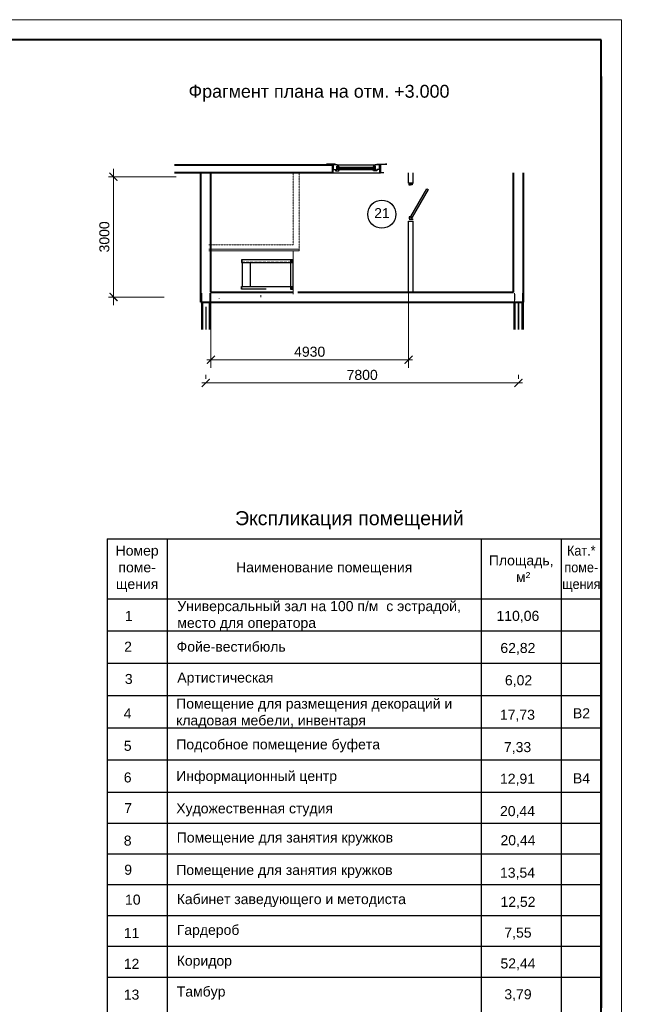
# Model space of a CAD drawing. Header units: millimetres. Extents: x -196128 to 208212, y -130136 to -51046.
# Tile 14 of 17: x -73247 to -57861, y -75597 to -51046. Entities that reach past the tile are written whole.
import ezdxf
from ezdxf.enums import TextEntityAlignment as Align

# ---------------------------------------------------------------- set-up
doc = ezdxf.new("R2010")
doc.units = ezdxf.units.MM
for name, pattern in [('GOST2.303 4', [7, 5, -2, 0]), ('GOST2.303 6', [12, 8, -1.5, 1, -1.5]), ('HIDDEN', [9.525, 6.35, -3.175])]:
    doc.linetypes.add(name, pattern=pattern)
for name, color, linetype, lineweight in [('00ОС-108-Баз-Оформление', 7, 'Continuous', 25), ('00ОС-109-Баз-Текст', 250, 'Continuous', 25), ('АР-Стены', 7, 'Continuous', 50), ('перегородки', 7, 'Continuous', 30), ('размерв', 7, 'Continuous', 13), ('Толстые линии', 3, 'Continuous', 30)]:
    doc.layers.add(name, color=color, linetype=linetype, lineweight=lineweight)
doc.layers.add('двери', color=7, linetype='Continuous')
doc.layers.add('осевые размеры', color=7, linetype='Continuous')
doc.styles.add('Arial', font='arial.ttf', dxfattribs={"height": 280})
doc.styles.get("Standard").update_dxf_attribs({"font": 'arial.ttf'})
doc.styles.add('стиль1', font='arial.ttf', dxfattribs={"height": 250})
doc.linetypes.add('GOST2.303 3', pattern='A,0.001,[1,GOST 2.303-68.shx,S=1,R=0,X=0,Y=0],-26', length=26.001)
doc.dimstyles.new('СТИЛЬ__2', dxfattribs={"dimtxt": 250, "dimasz": 2, "dimexe": 2, "dimexo": 1, "dimgap": 0.7, "dimtad": 1, "dimdec": 0, "dimdsep": 46, "dimtxsty": 'стиль1', "dimblk": 'ARCHTICK', "dimcen": -0.09, "dimdle": 1, "dimclrd": 7, "dimclre": 7, "dimclrt": 7, "dimadec": 0, "dimazin": 2, "dimtfac": 1, "dimtdec": 0, "dimtmove": 0, "dimatfit": 3, "dimldrblk": 'ARCHTICK', "dimfxl": 1, "dimtolj": 1, "dimtzin": 0, "dimlwd": 9, "dimlwe": 9, "dimarcsym": 0})

# ---------------------------------------------------------------- blocks, each defined once
blk = doc.blocks.new('РАМ А2')
at = {"color": 0, "linetype": 'ByBlock', "lineweight": 20}
for p, q in [((-145063, 404568), (-204463, 404568)), ((-145063, 362568), (-145063, 404568))]:
    blk.add_line(p, q, dxfattribs=at)
at = {"color": 0, "linetype": 'ByBlock', "lineweight": 40}
for p, q in [((-145563, 404068), (-202463, 404068)), ((-145563, 363068), (-145563, 404068))]:
    blk.add_line(p, q, dxfattribs=at)
blk = doc.blocks.new('_ArchTick')
at = {"color": 0, "linetype": 'ByBlock', "const_width": 0.15}
blk.add_lwpolyline([(-0.5, -0.5), (0.5, 0.5)], dxfattribs=at)
blk = doc.blocks.new('*D39')
at = {"layer": 'Defpoints', "color": 0, "ltscale": 100, "transparency": 16777216}
for p in [(-70905, -54962), (-69244, -54962), (-69538, -57961)]:
    blk.add_point(p, dxfattribs=at)
at = {"layer": 'осевые размеры', "color": 7, "lineweight": 9, "ltscale": 100, "transparency": 16777216}
for p, q in [((-69344, -54962), (-71030, -54962)), ((-70905, -58161), (-70905, -54762)), ((-69638, -57961), (-71030, -57961))]:
    blk.add_line(p, q, dxfattribs=at)
at = {"layer": 'осевые размеры', "color": 7, "lineweight": 9, "ltscale": 100, "transparency": 16777216, "xscale": 200, "yscale": 200, "zscale": 200}
for p, rotation in [((-70905, -54962), 90), ((-70905, -57961), 270)]:
    blk.add_blockref('_ArchTick', p, dxfattribs=dict(at, rotation=rotation))
at = {"layer": 'осевые размеры', "color": 7, "ltscale": 100, "transparency": 16777216, "insert": (-71133, -56462), "char_height": 250, "attachment_point": 5, "rotation": 90, "style": 'стиль1'}
blk.add_mtext('\\A1;3000', dxfattribs=at)
blk = doc.blocks.new('*D40')
at = {"color": 7, "lineweight": 9, "ltscale": 100, "transparency": 16777216}
for p, q in [((-68601, -60003), (-68601, -59903)), ((-60801, -60003), (-60801, -59903)), ((-68701, -60103), (-60701, -60103))]:
    blk.add_line(p, q, dxfattribs=at)
at = {"layer": 'Defpoints', "color": 0, "ltscale": 100, "transparency": 16777216}
for p in [(-68601, -60103), (-60801, -60103), (-60801, -60103)]:
    blk.add_point(p, dxfattribs=at)
at = {"color": 7, "lineweight": 9, "ltscale": 100, "transparency": 16777216, "xscale": 200, "yscale": 200, "zscale": 200, "rotation": 180}
blk.add_blockref('_ArchTick', (-68601, -60103), dxfattribs=at)
at = {"color": 7, "lineweight": 9, "ltscale": 100, "transparency": 16777216, "xscale": 200, "yscale": 200, "zscale": 200}
blk.add_blockref('_ArchTick', (-60801, -60103), dxfattribs=at)
at = {"color": 7, "ltscale": 100, "transparency": 16777216, "insert": (-64701, -59905), "char_height": 250, "attachment_point": 5, "style": 'стиль1'}
blk.add_mtext('\\A1;7800', dxfattribs=at)
blk = doc.blocks.new('д 9')
at = {"layer": 'двери'}
for p, q in [((111184, 121060), (111184, 121160)), ((112094, 121060), (112094, 121160)), ((112094, 121060), (112094, 121160)), ((112094, 121060), (112094, 121160))]:
    blk.add_line(p, q, dxfattribs=at)
at = {"layer": 'двери', "ltscale": 100}
blk.add_lwpolyline([(112024, 121099), (111331, 121499), (111351, 121534), (112044, 121134)], close=True, dxfattribs=at)
for points in [[(111199, 121060), (111199, 121134), (111232, 121134), (111232, 121092), (111244, 121092), (111244, 121060), (111199, 121060)], [(112079, 121060), (112079, 121134), (112046, 121134), (112046, 121092), (112034, 121092), (112034, 121060), (112079, 121060)]]:
    blk.add_lwpolyline(points, dxfattribs=at)
blk = doc.blocks.new('*D41')
at = {"layer": 'Defpoints', "color": 0, "ltscale": 100, "transparency": 16777216}
for p in [(-68476, -56893), (-63546, -56893), (-63546, -59525)]:
    blk.add_point(p, dxfattribs=at)
at = {"layer": 'размерв', "color": 7, "lineweight": 9, "ltscale": 100, "transparency": 16777216}
for p, q in [((-68476, -56993), (-68476, -59725)), ((-63546, -56993), (-63546, -59725)), ((-68576, -59525), (-63446, -59525))]:
    blk.add_line(p, q, dxfattribs=at)
at = {"layer": 'размерв', "color": 7, "lineweight": 9, "ltscale": 100, "transparency": 16777216, "xscale": 200, "yscale": 200, "zscale": 200, "rotation": 180}
blk.add_blockref('_ArchTick', (-68476, -59525), dxfattribs=at)
at = {"layer": 'размерв', "color": 7, "lineweight": 9, "ltscale": 100, "transparency": 16777216, "xscale": 200, "yscale": 200, "zscale": 200}
blk.add_blockref('_ArchTick', (-63546, -59525), dxfattribs=at)
at = {"layer": 'размерв', "color": 7, "lineweight": 5, "ltscale": 100, "transparency": 16777216, "insert": (-66011, -59327), "char_height": 250, "attachment_point": 5, "style": 'стиль1'}
blk.add_mtext('\\A1;4930', dxfattribs=at)

msp = doc.modelspace()

# ---------------------------------------------------------------- linework, layer by layer
at = {"ltscale": 100}
for p, q in [((-65541.2, -54646.2), (-65590.3, -54646.2)), ((-65590.3, -54646.2), (-65590.3, -54652.5)), ((-65590.3, -54652.5), (-65559.8, -54652.5)), ((-65376.7, -54646.2), (-65575.1, -54646.2)), ((-65541.2, -54660.9), (-65541.2, -54654.2)), ((-65541.2, -54654.2), (-65451.9, -54654.2)), ((-65439, -54676.9), (-65439, -54845.9)), ((-65328.6, -54661.3), (-65436.6, -54661.3)), ((-65431.9, -54674.2), (-65431.9, -54848.6)), ((-65422, -54661.3), (-65422, -54781.4)), ((-65376.7, -54646.2), (-65355.7, -54661.3)), ((-65336, -54713.2), (-65332.5, -54711.5)), ((-65336, -54719.3), (-65336, -54713.2)), ((-65332.3, -54720.7), (-65336, -54719.3)), ((-65335.9, -54701.1), (-65335.9, -54694.4)), ((-65313.5, -54694.4), (-65335.9, -54694.4)), ((-65332.5, -54702.9), (-65335.9, -54701.1)), ((-65332.5, -54711.5), (-65332.5, -54702.9)), ((-65332.3, -54788.1), (-65332.3, -54720.7)), ((-65318.4, -54678.9), (-65328.6, -54661.3)), ((-65328.6, -54661.3), (-64373.3, -54661.4)), ((-65318.4, -54678.9), (-65318.4, -54687.8)), ((-65313.5, -54694.4), (-65282.7, -54694.4)), ((-65273.2, -54720.6), (-65304.1, -54720.6)), ((-65304.1, -54720.6), (-65304.1, -54788.1)), ((-65282.7, -54694.4), (-65273.2, -54712.2)), ((-65273.2, -54712.2), (-65273.2, -54720.6)), ((-64419.2, -54694.5), (-64428.7, -54712.2)), ((-64428.7, -54712.2), (-64428.7, -54720.7)), ((-64428.7, -54720.7), (-64397.7, -54720.7)), ((-64388.3, -54694.5), (-64419.2, -54694.5)), ((-64397.7, -54720.7), (-64397.7, -54788.2)), ((-64383.4, -54687.9), (-64388.3, -54694.5)), ((-64388.3, -54694.5), (-64366, -54694.5)), ((-64383.4, -54679), (-64373.3, -54661.4)), ((-64383.4, -54679), (-64383.4, -54687.9)), ((-64279.9, -54661.4), (-64373.3, -54661.4)), ((-64369.6, -54720.8), (-64365.9, -54719.4)), ((-64369.6, -54789.1), (-64369.6, -54720.8)), ((-64369.4, -54702.9), (-64366, -54701.1)), ((-64369.4, -54711.6), (-64369.4, -54702.9)), ((-64365.9, -54713.2), (-64369.4, -54711.6)), ((-64366, -54701.1), (-64366, -54694.5)), ((-64365.9, -54719.4), (-64365.9, -54713.2)), ((-64325.2, -54646.2), (-64346.2, -54661.3)), ((-64325.2, -54646.2), (-64099.7, -54646.2)), ((-64279.9, -54661.4), (-64279.9, -54781.5)), ((-64270, -54674.2), (-64270, -54848.6)), ((-64262.9, -54676.9), (-64262.9, -54845.9)), ((-64160.7, -54654.2), (-64250, -54654.2)), ((-64160.7, -54660.9), (-64160.7, -54654.2)), ((-64151.8, -54646.2), (-64084.6, -54646.2)), ((-64084.6, -54652.5), (-64115.1, -54652.5)), ((-64084.6, -54646.2), (-64084.6, -54652.5)), ((-65541.2, -54861.9), (-65541.2, -54868.6)), ((-65541.2, -54868.6), (-65513.7, -54868.6)), ((-65513.7, -54868.6), (-65451.9, -54868.6)), ((-65451.9, -54868.6), (-65451.5, -54868.6)), ((-65450.8, -54861.9), (-64251, -54861.4)), ((-65431.9, -54781.4), (-65365.5, -54781.4)), ((-65332.3, -54788.1), (-65366, -54788.1)), ((-65365.5, -54781.4), (-65365.5, -54813.8)), ((-65365.5, -54789), (-65365.5, -54813.8)), ((-65365.5, -54813.8), (-65282.7, -54813.8)), ((-64397.7, -54754.4), (-65304.1, -54754.3)), ((-65304.1, -54788.1), (-65272.7, -54788.1)), ((-65282.7, -54813.8), (-65272.7, -54795.4)), ((-65272.7, -54795.4), (-65272.7, -54788.1)), ((-64397.7, -54788.2), (-64429.2, -54788.2)), ((-64429.2, -54795.4), (-64429.2, -54788.2)), ((-64419.2, -54813.9), (-64429.2, -54795.4)), ((-64336.4, -54813.9), (-64419.2, -54813.9)), ((-64369.6, -54789.1), (-64336.4, -54789.1)), ((-64279.9, -54781.5), (-64336.4, -54781.5)), ((-64336.4, -54781.5), (-64336.4, -54813.9)), ((-64250, -54868.6), (-64250.3, -54868.6)), ((-64188.2, -54868.6), (-64250, -54868.6)), ((-64160.7, -54868.6), (-64188.2, -54868.6)), ((-64160.7, -54861.9), (-64160.7, -54868.6))]:
    msp.add_line(p, q, dxfattribs=at)
at = {"ltscale": 0.2}
for p, q in [((-66425.7, -57035.9), (-67708.6, -57035.9)), ((-67708.6, -57035.9), (-67708.6, -57099.9)), ((-67708.6, -57099.9), (-66425.7, -57099.9)), ((-67704.5, -57035.9), (-67704.5, -57099.9)), ((-67698.6, -57099.9), (-67698.6, -57699.9)), ((-67498.6, -57099.9), (-67498.6, -57699.9)), ((-67708.6, -57763.9), (-67708.6, -57699.9)), ((-67708.6, -57699.9), (-66425.7, -57699.9)), ((-67708.6, -57763.9), (-67708.6, -57699.9)), ((-67708.6, -57699.9), (-67064.3, -57699.9)), ((-67098.6, -57763.9), (-67708.6, -57763.9)), ((-67704.5, -57763.9), (-67704.5, -57699.9)), ((-67704.5, -57763.9), (-67704.5, -57699.9))]:
    msp.add_line(p, q, dxfattribs=at)
at = {"linetype": 'GOST2.303 4', "lineweight": 15, "ltscale": 15}
for p, q in [((-67704.5, -57094.9), (-66425.7, -57094.9)), ((-67693.6, -57099.9), (-67693.6, -57699.9)), ((-67493.6, -57099.9), (-67493.6, -57699.9)), ((-66484.7, -57763.9), (-66484.7, -57035.9))]:
    msp.add_line(p, q, dxfattribs=at)
at = {"linetype": 'GOST2.303 6', "lineweight": 15, "ltscale": 15}
for p, q in [((-66453.7, -57050.6), (-66453.7, -57099.2)), ((-66453.7, -57749.2), (-66453.7, -57700.6))]:
    msp.add_line(p, q, dxfattribs=at)
at = {"linetype": 'Continuous', "ltscale": 100}
msp.add_line((-60900.7, -57886.5), (-60900.7, -58036.5), dxfattribs=at)
at = {"ltscale": 100}
msp.add_lwpolyline([(-64397.7, -54720.7), (-64397.7, -54788.2), (-65304.1, -54788.1), (-65304.1, -54720.6)], close=True, dxfattribs=at)
at = {"ltscale": 0.2}
msp.add_lwpolyline([(-66488.7, -57763.9), (-66425.7, -57763.9), (-66425.7, -57035.9), (-66488.7, -57035.9)], close=True, dxfattribs=at)
for points in [[(-66446.2, -57082.4), (-66461.2, -57082.4, -1), (-66461.2, -57067.4), (-66446.2, -57067.4, -1)], [(-66446.2, -57717.4), (-66461.2, -57717.4, 1), (-66461.2, -57732.4), (-66446.2, -57732.4, 1)], [(-66446.2, -57717.4), (-66461.2, -57717.4, 1), (-66461.2, -57732.4), (-66446.2, -57732.4, 1)]]:
    msp.add_lwpolyline(points, format="xyb", close=True, dxfattribs=at)
at = {"ltscale": 100}
msp.add_circle((-64210.6, -55897.1), 350, dxfattribs=at)
for centre, radius, start, end in [((-65455, -54676.9), 16, 0, 90), ((-65451.9, -54674.2), 20, 0, 90), ((-64250, -54674.2), 20, 90, 180), ((-64246.9, -54676.9), 16, 90, 180), ((-65455, -54845.9), 16, 270, 0), ((-65451.9, -54848.6), 20, 270, 0), ((-64250, -54848.6), 20, 180, 270), ((-64246.9, -54845.9), 16, 180, 270)]:
    msp.add_arc(centre, radius, start, end, dxfattribs=at)
at = {"layer": '00ОС-108-Баз-Оформление', "linetype": 'ByBlock', "ltscale": 100}
for p, q in [((-71065.4, -66286.6), (-58733.9, -66286.6)), ((-71065.4, -67094), (-58733.9, -67094)), ((-71065.4, -67894), (-58733.9, -67894)), ((-71065.4, -68701.3), (-58733.9, -68701.3)), ((-71065.4, -69501.3), (-58733.9, -69501.3)), ((-71065.4, -70308.6), (-58733.9, -70308.6)), ((-71065.4, -71076.6), (-58733.9, -71076.6)), ((-71065.4, -71844.6), (-58733.9, -71844.6)), ((-71065.4, -72612.6), (-58733.9, -72612.6)), ((-71065.4, -73380.6), (-58733.9, -73380.6)), ((-71065.4, -74148.6), (-58733.9, -74148.6)), ((-71065.4, -74916.6), (-58733.9, -74916.6))]:
    msp.add_line(p, q, dxfattribs=at)
at = {"layer": '00ОС-109-Баз-Текст', "color": 0, "linetype": 'ByBlock', "lineweight": 30}
for p, q in [((-58733.9, -52466.6), (-58733.9, -75684.6)), ((-71065.4, -63986.6), (-58733.9, -63986.6)), ((-71065.4, -63986.6), (-71065.4, -82596.6)), ((-69565.4, -63986.6), (-69565.4, -82596.6)), ((-61733.9, -63986.6), (-61733.9, -82596.6)), ((-59733.9, -63986.6), (-59733.9, -82596.6)), ((-71065.4, -65486.6), (-58733.9, -65486.6))]:
    msp.add_line(p, q, dxfattribs=at)
at = {"layer": 'АР-Стены', "linetype": 'ByBlock', "lineweight": 40, "ltscale": 100}
for p, q in [((-69381.4, -54661.9), (-65450.9, -54661.9)), ((-64251, -54661.4), (-64251, -54861.9)), ((-65450.8, -54861.9), (-69381.4, -54861.9)), ((-68725.7, -58086.5), (-68725.7, -54861.5)), ((-68475.7, -57836.5), (-68475.7, -54861.5)), ((-60925.7, -57836.5), (-60925.7, -54861.5)), ((-60675.7, -58086.5), (-60675.7, -54861.5)), ((-68475.7, -57836.5), (-66425.7, -57836.5)), ((-66305.7, -57836.5), (-60925.7, -57836.5)), ((-68725.7, -58086.5), (-60675.7, -58086.5)), ((-68705.7, -58086.5), (-68705.7, -58769.1)), ((-68495.7, -58086.5), (-68495.7, -58769.1)), ((-60905.7, -58086.5), (-60905.7, -58769.1)), ((-60695.7, -58086.5), (-60695.7, -58769.1))]:
    msp.add_line(p, q, dxfattribs=at)
at = {"layer": 'АР-Стены', "linetype": 'HIDDEN', "lineweight": 15}
for p, q in [((-66425.7, -54861.9), (-66425.7, -56661.8)), ((-66275.7, -56811.8), (-66275.7, -54861.9)), ((-68525.7, -56661.8), (-66425.7, -56661.8))]:
    msp.add_line(p, q, dxfattribs=at)
at = {"layer": 'АР-Стены', "linetype": 'ByBlock', "lineweight": 30, "ltscale": 100}
for p, q in [((-63545.7, -55123.4), (-63545.7, -54861.9)), ((-63425.7, -55123.4), (-63425.7, -54861.9)), ((-63545.7, -55123.4), (-63425.6, -55123.4)), ((-63545.7, -57836.5), (-63545.7, -56068.4)), ((-63545.7, -56068.4), (-63425.7, -56068.4)), ((-63425.7, -57836.5), (-63425.7, -56068.4))]:
    msp.add_line(p, q, dxfattribs=at)
at = {"layer": 'АР-Стены', "lineweight": 15, "ltscale": 100}
for p, q in [((-66275.7, -56771.8), (-68525.7, -56771.8)), ((-66275.7, -56811.8), (-68525.7, -56811.8))]:
    msp.add_line(p, q, dxfattribs=at)
at = {"layer": 'АР-Стены', "linetype": 'ByBlock', "lineweight": 15}
msp.add_line((-66425.7, -56811.8), (-66425.7, -57886.5), dxfattribs=at)
at = {"layer": 'АР-Стены', "linetype": 'ByBlock', "lineweight": 20, "ltscale": 100}
for p, q in [((-68680.7, -58086.5), (-68680.7, -58769.1)), ((-68520.7, -58086.5), (-68520.7, -58769.1)), ((-60880.7, -58086.5), (-60880.7, -58769.1)), ((-60805.7, -58086.5), (-60805.7, -58769.1)), ((-60795.7, -58086.5), (-60795.7, -58769.1)), ((-60720.7, -58086.5), (-60720.7, -58769.1)), ((-68605.7, -58203), (-68605.7, -58769.1)), ((-68595.7, -58203), (-68595.7, -58769.1))]:
    msp.add_line(p, q, dxfattribs=at)
at = {"layer": 'размерв', "linetype": 'GOST2.303 3', "ltscale": 100}
for p, q in [((-68699.7, -57861.5), (-68699.7, -58061.5)), ((-68501.7, -58061.5), (-68501.7, -57861.5)), ((-60899.7, -58061.5), (-60899.7, -57861.5)), ((-60701.7, -57861.5), (-60701.7, -58061.5)), ((-68272.1, -58009), (-68272.1, -57999))]:
    msp.add_line(p, q, dxfattribs=at)
at = {"layer": 'размерв', "ltscale": 100}
msp.add_line((-67225.6, -57961.5), (-67225.6, -57911.5), dxfattribs=at)
at = {"layer": 'Толстые линии', "color": 0}
msp.add_line((-65450.9, -54661.4), (-65450.9, -54861.9), dxfattribs=at)

# ---------------------------------------------------------------- block references
at = {"layer": 'двери', "linetype": 'ByBlock', "rotation": 270}
msp.add_blockref('д 9', (-184585.4, 56070.3), dxfattribs=at)
at = {"layer": 'перегородки', "linetype": 'ByBlock', "lineweight": 20}
msp.add_blockref('РАМ А2', (86828.6, -455614.2), dxfattribs=at)

# ---------------------------------------------------------------- texts
at = {"insert": (-85918.1, -62451.1), "char_height": 220, "width": 7030.707, "attachment_point": 1, "style": 'Arial'}
msp.add_mtext('\\pi1089.5;План на отм.0.000 с расстановкой \\P\\pi133.19;технологического оборудования в помещениях \\P\\pi1318;клубной части с доступом МГН', dxfattribs=at)
at = {"layer": '00ОС-108-Баз-Оформление', "linetype": 'ByBlock', "lineweight": 15}
for s, p in [('21', (-64401.4, -55995)), ('1', (-70622.8, -66037.9)), ('2', (-70639.7, -66804.7)), ('3', (-70622.8, -67609.9)), ('4', (-70650.6, -68469.4)), ('5', (-70647.6, -69276.6)), ('6', (-70649.1, -70065)), ('7', (-70637.3, -70830.7)), ('8', (-70649.1, -71640.4)), ('9', (-70637.3, -72366.7)), ('10', (-70617.5, -73111.5)), ('11', (-70649.1, -73944.4)), ('12', (-70649.1, -74712.4)), ('13', (-70649.1, -75480.4))]:
    msp.add_text(s, height=250, dxfattribs=at).set_placement(p)
for s, p in [('110,06', (-60816.2, -65911.8)), ('62,82', (-60816.2, -66711.8)), ('6,02', (-60799.3, -67517)), ('17,73', (-60827.1, -68376.5)), ('В2', (-59228.5, -68340.5)), ('7,33', (-60824.1, -69183.7)), ('12,91', (-60825.6, -69972.1)), ('В4', (-59228.5, -69962)), ('20,44', (-60825.6, -70779.5)), ('20,44', (-60813.8, -71505.8)), ('13,54', (-60825.6, -72315.5)), ('12,52', (-60813.8, -73041.8)), ('7,55', (-60813.8, -73809.8)), ('52,44', (-60813.8, -74577.8)), ('3,79', (-60813.8, -75345.8))]:
    msp.add_text(s, height=250, dxfattribs=at).set_placement(p, align=Align.MIDDLE_CENTER)
at = {"layer": '00ОС-108-Баз-Оформление', "linetype": 'ByBlock', "ltscale": 100}
for s, insert, char_height, width, attachment_point in [('\\pi263.77;Фрагмент плана на отм. +3.000', (-69297.4, -52879.9), 320, 7000, 4), ('Экспликация помещений', (-67873.3, -63526), 350, 7828.483, 4), ('Номер поме- щения', (-70316.2, -64736.6), 250, 1498.5, 5), ('{\\W0.9;Кат.*\\Pпоме-\\Pщения}', (-59233.9, -64736.6), 250, 1000, 5), ('Площадь,\\P м²', (-60733.2, -64736.6), 250, 1998.5, 5), ('Наименование помещения', (-65648.9, -64736.6), 250, 7829.983, 5), ('{\\C12;\\c2472;Универсальный зал на 100 п/м  с эстрадой,  \\Pместо для оператора\\H1.0043x; }', (-69313.9, -65914.5), 250, 7828.483, 4), ('{\\C12;\\c2472;Фойе-вестибюль}', (-69330.8, -66681.3), 250, 7828.483, 4), ('{\\C12;\\c2472;Артистическая}', (-69313.9, -67486.5), 250, 7828.483, 4), ('{\\C14;\\c2472;Помещение для размещения декораций и кладовая мебели, инвентаря}', (-69341.7, -68346.1), 250, 7828.483, 4), ('{\\C14;\\c2472;Подсобное помещение буфета}', (-69338.7, -69153.2), 250, 7828.483, 4), ('{\\C12;\\c2472;Художественная студия }', (-69340.2, -70749), 250, 7828.483, 4), ('{\\C12;\\c2472;Помещение для занятия кружков}', (-69328.4, -71475.4), 250, 7828.483, 4), ('{\\C12;\\c2472;Помещение для занятия кружков }', (-69340.2, -72285), 250, 7828.483, 4), ('{\\C12;\\c2472;Кабинет заведующего и методиста}', (-69328.4, -73011.4), 250, 7828.483, 4), ('{\\C12;\\c2472;Гардероб}', (-69328.4, -73779.4), 250, 7828.483, 4), ('{\\C12;\\c2472;Коридор}', (-69328.4, -74547.4), 250, 7828.483, 4), ('{\\C12;\\c2472;Тамбур }', (-69328.4, -75315.4), 250, 7828.483, 4)]:
    msp.add_mtext(s, dxfattribs=dict(at, insert=insert, char_height=char_height, width=width, attachment_point=attachment_point))
at = {"layer": '00ОС-108-Баз-Оформление', "color": 1, "linetype": 'ByBlock', "ltscale": 100, "insert": (-69340.2, -69941.7), "char_height": 250, "width": 7828.483, "attachment_point": 4}
msp.add_mtext('{\\C14;\\c2472;Информационный центр}', dxfattribs=at)

# ---------------------------------------------------------------- dimensions: what is measured, and where the dimension line sits
at = {"ltscale": 100}
dim = msp.add_linear_dim(base=(-60800.7, -60102.9), p1=(-68600.7, -60102.9), p2=(-60800.7, -60102.9), dimstyle='СТИЛЬ__2', override={"dimscale": 100, "dimtmove": 1}, dxfattribs=at)
dim.commit()
dim.dimension.update_dxf_attribs({"geometry": '*D40', "text_midpoint": (-64700.7, -59905.3)})
at = {"layer": 'осевые размеры', "ltscale": 100}
dim = msp.add_linear_dim(base=(-70905, -54961.9), p1=(-69538.4, -57961.5), p2=(-69244.3, -54961.9), angle=90, dimstyle='СТИЛЬ__2', override={"dimscale": 100, "dimasz": 2, "dimexe": 1.25, "dimexo": 1, "dimgap": 1, "dimlfac": 1, "dimrnd": 0.001, "dimzin": 9, "dimdsep": 44, "dimcen": 0.09, "dimdle": 2}, dxfattribs=at)
dim.commit()
dim.dimension.update_dxf_attribs({"geometry": '*D39', "text_midpoint": (-71132.7, -56461.7)})
at = {"layer": 'размерв', "color": 1, "lineweight": 5, "ltscale": 100}
dim = msp.add_linear_dim(base=(-63545.7, -59524.5), p1=(-68475.7, -56892.5), p2=(-63545.7, -56892.5), dimstyle='СТИЛЬ__2', override={"dimscale": 100}, dxfattribs=at)
dim.commit()
dim.dimension.update_dxf_attribs({"geometry": '*D41', "text_midpoint": (-66010.7, -59326.8)})

doc.saveas('drawing.dxf')
